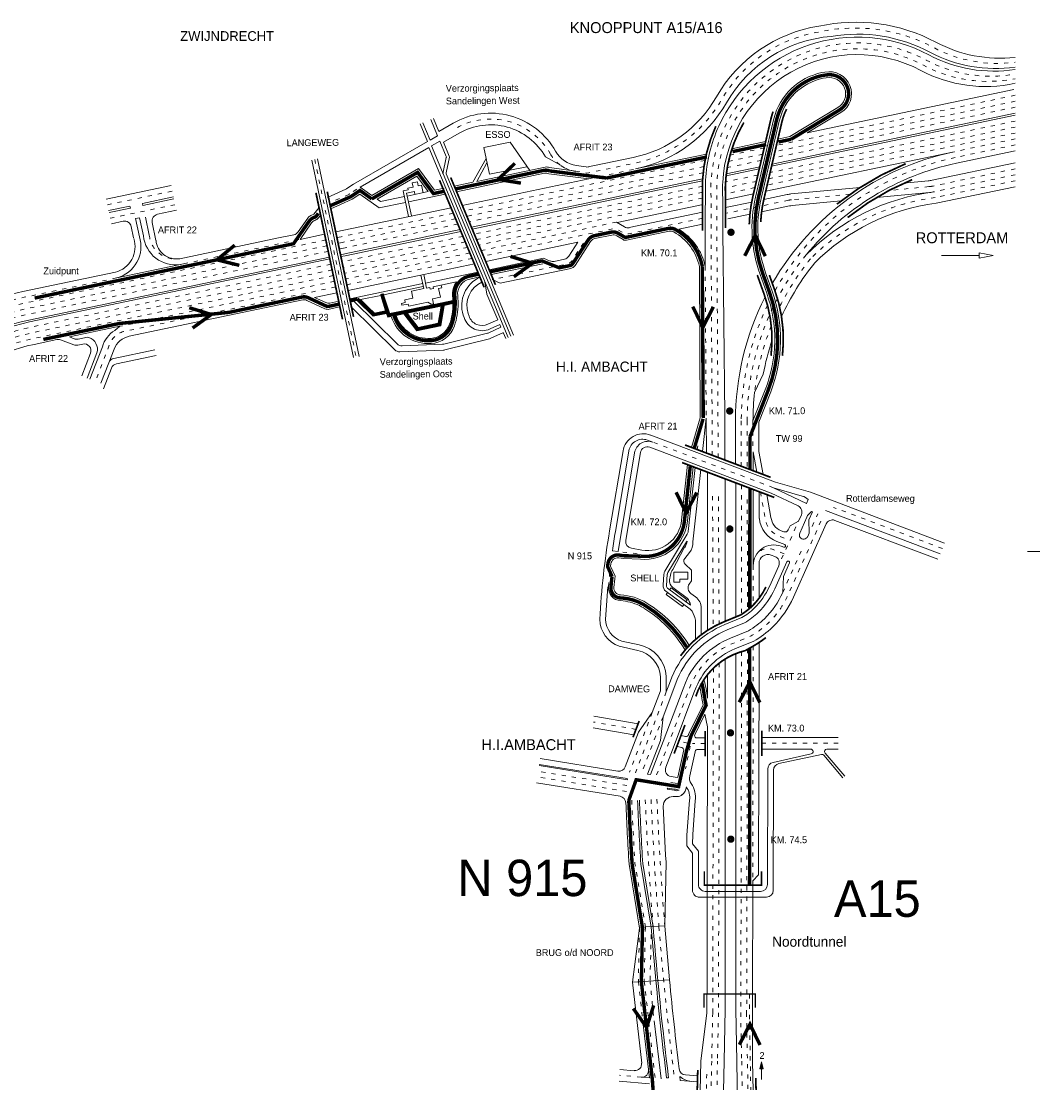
# Model space of a CAD drawing. Header units: metres. Extents: x 534 to 4572, y -2348 to -1612.
# Tile 6 of 6: x 4276 to 4572, y -1920 to -1612. Entities that reach past the tile are written whole.
import ezdxf

# ---------------------------------------------------------------- set-up
doc = ezdxf.new("R2010")
doc.units = ezdxf.units.M
doc.linetypes.add('ACAD_ISO03W100', pattern=[30, 12, -18])
doc.layers.get('0').update_dxf_attribs({"lineweight": 0})
for name, color, linetype, lineweight in [('deelstrepen', 8, 'ACAD_ISO03W100', 0), ('Kader', 7, 'Continuous', 0), ('Kunstwerk', 7, 'Continuous', 0), ('RW-MARK', 7, 'Continuous', 0), ('Spoorweg solid', 7, 'Continuous', 0), ('Strooi NIET', 10, 'Continuous', 0), ('Strooi WEL', 90, 'Continuous', 0), ('Text', 7, 'Continuous', 0)]:
    doc.layers.add(name, color=color, linetype=linetype, lineweight=lineweight)

# ---------------------------------------------------------------- blocks, each defined once
blk = doc.blocks.new('Pijl 2')
at = {"layer": 'Strooi NIET'}
blk.add_hatch(color=256, dxfattribs=at).paths.add_polyline_path([(-0.25, 0), (-0.75, -2), (0.25, -2)])
blk.add_line((-0.25, -2), (-0.25, -5.09), dxfattribs=at)
blk.add_lwpolyline([(-0.75, -2), (-0.25, 0), (0.25, -2)], close=True, dxfattribs=at)
blk = doc.blocks.new('PIJL', base_point=(0, 0, -0.1))
at = {"color": 0}
for p, q in [((0, 0), (5.45, 0)), ((7.5, 0), (5.45, 0.375)), ((5.45, 0.375), (5.45, -0.375)), ((5.45, -0.375), (7.5, 0))]:
    blk.add_line(p, q, dxfattribs=at)
blk = doc.blocks.new('Pijl 1')
at = {"layer": 'Text', "xscale": 2, "yscale": 2, "zscale": 2, "rotation": 180}
blk.add_blockref('PIJL', (20, 0), dxfattribs=at)

msp = doc.modelspace()

# ---------------------------------------------------------------- linework, layer by layer
at = {"layer": 'deelstrepen', "linetype": 'ACAD_ISO03W100', "ltscale": 0.1}
for p, q in [((4564.75, -1633.19), (4495.37, -1647.75)), ((4564.75, -1634.92), (4494.94, -1649.57)), ((4564.75, -1636.65), (4494.52, -1651.39)), ((4564.75, -1642.43), (4493.1, -1657.47)), ((4564.75, -1640.7), (4493.53, -1655.64)), ((4564.75, -1644.16), (4492.68, -1659.29)), ((4491.8, -1648.5), (4481.88, -1650.58)), ((4564.75, -1645.89), (4547.02, -1649.61)), ((4564.75, -1647.63), (4547.37, -1651.28)), ((4491.38, -1650.32), (4481.42, -1652.41)), ((4361.11, -1651.87), (4373.17, -1709.31)), ((4474.6, -1652.11), (4404.68, -1666.78)), ((4474.29, -1653.91), (4405.35, -1668.38)), ((4440.85, -1657.46), (4454.37, -1654.62)), ((4490.95, -1652.14), (4481.06, -1654.22)), ((4474.06, -1655.69), (4406.01, -1669.97)), ((4489.96, -1656.39), (4480.57, -1658.36)), ((4564.75, -1656.31), (4541.34, -1661.23)), ((4373.33, -1660.5), (4371.31, -1661.83)), ((4473.88, -1659.62), (4407.51, -1673.55)), ((4489.12, -1660.04), (4480.5, -1661.84)), ((4564.75, -1658.05), (4541.55, -1662.92)), ((4300.83, -1665.03), (4319.71, -1661.06)), ((4371.02, -1661.99), (4365.44, -1664.47)), ((4473.87, -1661.36), (4408.17, -1675.15)), ((4473.87, -1663.09), (4408.83, -1676.74)), ((4301.65, -1668.94), (4320.53, -1664.98)), ((4401.4, -1667.47), (4368.81, -1674.31)), ((4402.06, -1669.07), (4369.16, -1675.97)), ((4448.84, -1670.08), (4409.5, -1678.33)), ((4402.73, -1670.66), (4369.51, -1677.63)), ((4323, -1682.2), (4356.86, -1675.09)), ((4368.81, -1674.31), (4367.56, -1674.58)), ((4369.16, -1675.97), (4367.91, -1676.23)), ((4404.22, -1674.24), (4369.04, -1681.63)), ((4404.89, -1675.84), (4369.39, -1683.29)), ((4369.51, -1677.63), (4368.26, -1677.89)), ((4405.55, -1677.43), (4369.74, -1684.95)), ((4406.21, -1679.02), (4370.09, -1686.61)), ((4406.88, -1680.62), (4370.44, -1688.27)), ((4474.66, -1682.99), (4474.93, -1727.08)), ((4494.48, -1747.32), (4459.47, -1734.08)), ((4485.19, -1746.53), (4485.23, -1784.15)), ((4476.79, -1749.75), (4477.01, -1787.8)), ((4478.49, -1749.92), (4478.71, -1786.93)), ((4486.89, -1750.73), (4486.93, -1782.95)), ((4543.61, -1764.99), (4511.98, -1753.03)), ((4496.88, -1768.05), (4501.81, -1757.04)), ((4454.89, -1766.53), (4450.2, -1766.01)), ((4446.52, -1776.1), (4447.14, -1770.1)), ((4485.24, -1794.98), (4485.01, -1900.05)), ((4486.93, -1794.25), (4486.71, -1900.05)), ((4477.05, -1799.79), (4476.83, -1900.05)), ((4478.74, -1798.32), (4478.52, -1900.05)), ((4463.32, -1806.72), (4454.39, -1830.26)), ((4459.23, -1812.7), (4452.64, -1830.09)), ((4454.53, -1817.6), (4442.21, -1815.46)), ((4469.54, -1821.59), (4467.01, -1820.98)), ((4470.28, -1822.44), (4468.94, -1829.07)), ((4474.61, -1821.75), (4470.96, -1821.75)), ((4513.29, -1821.65), (4491.12, -1821.65)), ((4451.88, -1833.94), (4426.09, -1829.79)), ((4451.78, -1835.64), (4425.84, -1831.46)), ((4457.26, -1875.15), (4454.24, -1856.72)), ((4455.53, -1875.25), (4455.23, -1890.92)), ((4457.26, -1875.15), (4456.93, -1890.86)), ((4458.95, -1877.29), (4458.62, -1890.63)), ((4455.23, -1890.92), (4456.55, -1902.7)), ((4456.93, -1890.86), (4460.1, -1919.08)), ((4476.84, -1900.05), (4476.54, -1914.06)), ((4478.53, -1900.05), (4478.23, -1914.06)), ((4484.98, -1900.05), (4485.26, -1914.06)), ((4486.66, -1900.05), (4486.94, -1914.06)), ((4476.54, -1914.06), (4475.04, -1988.14)), ((4476.73, -1986.97), (4478.23, -1914.06)), ((4485.26, -1914.06), (4486.43, -1980.3)), ((4488.13, -1979.13), (4486.94, -1914.06)), ((4456.04, -1918.74), (4449.72, -1918.21)), ((4475.1, -1917.88), (4473.65, -1989.09))]:
    msp.add_line(p, q, dxfattribs=at)
at = {"layer": 'deelstrepen', "linetype": 'ACAD_ISO03W100', "ltscale": 0.1, "flags": 128}
for points in [[(4436.99, -1655.3), (4440.5, -1655.8), (4454.02, -1652.96, 0.214293), (4479.4, -1634.49, -0.227242), (4507.98, -1614.74, -0.177344), (4540.91, -1619.22, 0.15517), (4564.75, -1623.59)], [(4476.72, -1737.88), (4476.35, -1672.39), (4476.37, -1663.02, -0.584824), (4538.94, -1622.95, 0.167983), (4564.76, -1627.01)], [(4478.43, -1738.52), (4478.05, -1672.39), (4478.06, -1662.92, -0.584861), (4538.15, -1624.45, 0.173141), (4564.75, -1628.36)], [(4473.87, -1668.94), (4452.32, -1673.49, -0.187348), (4450.89, -1673.26), (4449.21, -1672.27, 0.187072), (4447.79, -1672.03), (4410.16, -1679.93)], [(4364.34, -1675.26), (4276.97, -1693.6, 0.269012), (4228.66, -1737.04), (4224.12, -1751.08, -0.02685), (4222.77, -1754.61)], [(4439.27, -1676.15), (4435.89, -1681.32, -0.198904), (4434.63, -1682.19), (4412.71, -1686.79)], [(4365.04, -1678.57), (4277.67, -1696.91, 0.30868), (4229.7, -1746.86, -0.069689), (4226.49, -1757.06)], [(4364.69, -1676.92), (4277.32, -1695.26, 0.259154), (4231, -1735.39)], [(4365.82, -1682.3), (4278.45, -1700.64, 0.30868), (4233.52, -1747.43, -0.073219), (4229.72, -1759.2, -0.064982), (4223.62, -1768.34, -0.199736), (4194.36, -1782.77), (4187.49, -1783.21), (4011.01, -1794.52)], [(4366.17, -1683.96), (4278.8, -1702.3, 0.30868), (4235.18, -1747.72)], [(4366.52, -1685.62), (4279.15, -1703.96, 0.30868), (4236.84, -1748.02, -0.097645), (4235.61, -1758.35)], [(4303.5, -1686.29), (4276.62, -1691.93, 0.226598), (4231.13, -1726.69)], [(4367.21, -1688.94), (4305.88, -1701.82, 0.254299), (4301.51, -1705.53), (4297.35, -1716.33)], [(4490.71, -1748.62), (4492.09, -1756.11, 0.286127), (4496.13, -1761.41), (4499.32, -1762.61)], [(4460.52, -1830.87), (4464, -1821.71), (4469.8, -1806.41), (4470.46, -1804.66, -0.19745), (4482.65, -1792.62), (4488, -1790.42, 0.059027), (4493.05, -1786.64, 0.094518), (4498.74, -1778.47), (4509.04, -1755.45)], [(4497.58, -1766.5), (4494.43, -1765.31, 0.292859), (4489.89, -1766.26)]]:
    msp.add_lwpolyline(points, format="xyb", dxfattribs=at)
at = {"layer": 'deelstrepen', "linetype": 'ACAD_ISO03W100', "ltscale": 0.1}
for points in [[(4432.74, -1653.65, -0.115338), (4429.67, -1650.29, 0.417941), (4402.22, -1642.77)], [(4547.37, -1651.28, 0.218065), (4494.93, -1690.02, 0.218065)], [(4564.75, -1654.58), (4540.99, -1659.57, -0.027941), (4539.69, -1659.76), (4528.07, -1660.87)], [(4516.79, -1661.95), (4499.76, -1663.57, 0.027941), (4498.85, -1663.71), (4480.9, -1667.48)], [(4503.99, -1679.63, 0.172161), (4486.85, -1727.91), (4486.85, -1741.71)], [(4505.26, -1680.76, 0.055569), (4496.3, -1694.73, 0.055569)], [(4492.78, -1694.21, 0.111679), (4485.15, -1727.91), (4485.15, -1741.07)], [(4493.87, -1700.2, 0.06697), (4489.02, -1719.58)]]:
    msp.add_lwpolyline(points, format="xyb", dxfattribs=at)
for points in [[(4489.54, -1658.21), (4480.49, -1660.11)], [(4488.55, -1727.91), (4488.55, -1736.88)], [(4497.19, -1777.78), (4502.6, -1765.67)], [(4488.61, -1769.98), (4488.62, -1781.45)], [(4488.63, -1793.37), (4488.48, -1862.91)]]:
    msp.add_lwpolyline(points, dxfattribs=at)
at = {"layer": 'deelstrepen', "linetype": 'ACAD_ISO03W100', "ltscale": 0.1, "flags": 128}
for points in [[(4366.86, -1687.28), (4333.2, -1694.35), (4304.48, -1700.38)], [(4505.79, -1758.55), (4507.41, -1754.93)], [(4462.41, -1813.91), (4456.14, -1830.43)]]:
    msp.add_lwpolyline(points, dxfattribs=at)
at = {"layer": 'deelstrepen', "linetype": 'ACAD_ISO03W100', "ltscale": 0.1}
for centre, radius, start, end in [((4370.21, -1660.16), 2, 293.9526, 303.4837), ((4549.49, -1724.89), 62.48, 97.2965, 135.1491), ((4320.63, -1673.13), 7.67, 185.7121, 279.0569), ((5464.3, -1794.56), 1011.97, 182.47294, 183.52168), ((5466.56, -1794.5), 1010.27, 182.47294, 184.57043), ((5466.56, -1794.5), 1008.57, 182.47294, 184.57043), ((5466.56, -1794.5), 1006.87, 182.47294, 184.57529), ((5466.56, -1794.5), 1008.57, 184.57529, 187.07766), ((5466.56, -1794.5), 1012.52, 185.44824, 186.11473)]:
    msp.add_arc(centre, radius, start, end, dxfattribs=at)
at = {"layer": 'Kader', "color": 253}
msp.add_line((4568.41, -1765.85), (4571.94, -1765.85), dxfattribs=at)
at = {"layer": 'Kunstwerk', "color": 9}
for p, q in [((4475.22, -1862.91), (4475.22, -1894.53)), ((4480.44, -1862.91), (4480.44, -1894.53)), ((4483.54, -1862.91), (4483.54, -1894.53)), ((4488.48, -1862.91), (4488.41, -1894.53))]:
    msp.add_line(p, q, dxfattribs=at)
at = {"layer": 'Kunstwerk'}
for p, q in [((4455.57, -1875.46), (4453.54, -1891.11)), ((4462.9, -1874.73), (4455.53, -1875.16)), ((4464.28, -1890.49), (4462.9, -1874.82)), ((4464.28, -1890.49), (4453.54, -1891.11))]:
    msp.add_line(p, q, dxfattribs=at)
at = {"layer": 'Kunstwerk', "const_width": 0.5}
for points in [[(4487.47, -1670.7, -0.050231), (4488.52, -1662.59), (4493.75, -1640.13, -0.029777), (4494.39, -1637.95)], [(4490.8, -1670, -0.044936), (4491.73, -1663.34), (4496.97, -1640.88, -0.062047), (4498.32, -1637.22)], [(4477.74, -1642.2, 0.091481), (4473.88, -1657.9), (4473.87, -1672.54)], [(4485.89, -1641.11, 0.148555), (4480.55, -1663.14), (4480.54, -1671.75)], [(4532.96, -1653.08, 0.072114), (4512.97, -1664.83, 0.072114)], [(4534.85, -1657.71, 0.072114), (4516.09, -1668.73, 0.072114)], [(4493.79, -1708.95, 0.116854), (4491.77, -1690.99), (4489.79, -1685.46)], [(4493.3, -1685.46), (4494.88, -1689.87, -0.114463), (4497.11, -1708.95)], [(4467.48, -1796.21, -0.139045), (4480.07, -1786.33), (4484.96, -1784.32, 0.053125), (4488.33, -1781.74, 0.087072), (4492.31, -1776.19, 0.087072)], [(4471.93, -1808.01), (4472.57, -1806.3, -0.237155), (4486.33, -1794.69), (4488.82, -1793.26, 0.035906), (4492.3, -1790.91, 0.035906)]]:
    msp.add_lwpolyline(points, format="xyb", dxfattribs=at)
at = {"layer": 'Kunstwerk'}
for points, const_width in [([(4397.4, -1657.88), (4410.39, -1689.04)], 0.5), ([(4400.64, -1657.08), (4413.66, -1688.31)], 0.5), ([(4364.76, -1661.23), (4372.4, -1697.62)], 0.5), ([(4361.46, -1661.54), (4369.19, -1698.34)], 0.5), ([(4493.67, -1744.29), (4468.79, -1734.88)], 0.5), ([(4494.75, -1750.15), (4467.93, -1740)], 0.5), ([(4453.66, -1819.89), (4455.46, -1815.16)], 0.5), ([(4465.62, -1824.63), (4468.76, -1816.35)], 0.5), ([(4474.62, -1818.06), (4474.61, -1825.45)], 0.5), ([(4491.14, -1817.96), (4491.13, -1825.35)], 0.5), ([(4491.03, -1858.91), (4491.02, -1862.91), (4474.37, -1862.91), (4474.38, -1858.91)], 0.4), ([(4489.25, -1898.53), (4489.26, -1894.53), (4474.3, -1894.53), (4474.29, -1898.53)], 0.4), ([(4472.49, -1916.71), (4472.17, -1929.47)], 0.5), ([(4489.35, -1918.99), (4489.68, -1930.93)], 0.5)]:
    msp.add_lwpolyline(points, dxfattribs=dict(at, const_width=const_width))
at = {"layer": 'RW-MARK'}
for p, q in [((4564.41, -1631.52), (4504.3, -1644.14)), ((4564.75, -1638.96), (4493.95, -1653.82)), ((4564.75, -1638.39), (4494.09, -1653.22)), ((4499.26, -1645.2), (4513.23, -1636.75)), ((4391.79, -1641.51), (4393.92, -1646.63)), ((4392.57, -1641.18), (4394.66, -1646.2)), ((4394.86, -1640.22), (4396.83, -1644.95)), ((4395.64, -1639.89), (4397.23, -1643.69)), ((4401.37, -1641.3), (4397.23, -1643.69)), ((4490.95, -1663.16), (4496.19, -1640.7)), ((4396.83, -1644.95), (4394.66, -1646.2)), ((4403.07, -1644.24), (4398.55, -1646.86)), ((4499.26, -1645.2), (4495.79, -1645.92)), ((4393.92, -1646.63), (4372.39, -1659.08)), ((4394.3, -1648.37), (4374.37, -1659.9)), ((4394.3, -1648.37), (4417.34, -1703.62)), ((4397.48, -1646.5), (4395.03, -1647.91)), ((4395.03, -1647.91), (4418.11, -1703.27)), ((4397.48, -1646.5), (4399.35, -1650.99)), ((4398.55, -1646.86), (4400.24, -1650.91)), ((4410.28, -1648.39), (4417.93, -1646.79)), ((4410.28, -1648.39), (4411.9, -1656.13)), ((4417.93, -1646.79), (4423.62, -1655.02)), ((4492.23, -1646.67), (4482.44, -1648.73)), ((4361.94, -1651.69), (4374, -1709.13)), ((4399.38, -1651.29), (4398.41, -1656.01)), ((4400.26, -1651.2), (4399.32, -1655.78)), ((4407.13, -1658.48), (4410.93, -1651.52)), ((4440.15, -1654.13), (4453.67, -1651.29)), ((4474.99, -1650.29), (4454.37, -1654.62)), ((4547.02, -1649.61), (4492.25, -1661.11)), ((4564.75, -1649.37), (4547.72, -1652.94)), ((4360.28, -1652.04), (4372.34, -1709.48)), ((4391.26, -1654.5), (4377.75, -1662.31)), ((4395.97, -1660.82), (4391.26, -1654.5)), ((4408.22, -1658.25), (4411.2, -1652.79)), ((4428.12, -1654.07), (4408.22, -1658.25)), ((4411.9, -1656.13), (4422.75, -1654.04)), ((4440.74, -1654.11), (4437.22, -1653.62)), ((4490.39, -1654.57), (4480.72, -1656.6)), ((4490.53, -1653.96), (4480.79, -1656.01)), ((4390.8, -1656.73), (4379.27, -1663.4)), ((4394.14, -1661.21), (4390.8, -1656.73)), ((4399.35, -1656.07), (4418.88, -1702.93)), ((4440.85, -1657.46), (4404.02, -1665.19)), ((4473.91, -1657.45), (4406.68, -1671.56)), ((4474.73, -1657.91), (4474.66, -1672.54)), ((4300.48, -1663.36), (4319.36, -1659.4)), ((4370.2, -1660.5), (4364.83, -1662.88)), ((4372.39, -1659.08), (4370.49, -1660.34)), ((4374.37, -1659.9), (4377.75, -1662.31)), ((4388.31, -1660.72), (4386.85, -1661.02)), ((4386.85, -1661.02), (4388.41, -1668.47)), ((4389.71, -1659.86), (4388.19, -1660.18)), ((4388.19, -1660.18), (4388.31, -1660.72)), ((4390.98, -1658.34), (4389.46, -1658.66)), ((4389.46, -1658.66), (4389.71, -1659.86)), ((4391.23, -1659.54), (4390.98, -1658.34)), ((4392.19, -1659.34), (4391.23, -1659.54)), ((4392.65, -1661.51), (4392.19, -1659.34)), ((4398.73, -1660.24), (4395.97, -1660.82)), ((4407.13, -1658.48), (4401.7, -1659.62)), ((4473.88, -1658.04), (4456.13, -1661.76)), ((4564.75, -1659.78), (4541.77, -1664.6)), ((4311.04, -1664.62), (4320.06, -1662.73)), ((4311.17, -1665.21), (4320.19, -1663.32)), ((4379.27, -1663.4), (4380.28, -1664.12)), ((4387.2, -1662.66), (4380.28, -1664.12)), ((4387.84, -1661.61), (4390.08, -1661.14)), ((4387.84, -1661.61), (4389.24, -1668.29)), ((4394.14, -1661.21), (4388.03, -1662.49)), ((4399.08, -1661.91), (4388.37, -1664.15)), ((4390.08, -1661.14), (4390.26, -1662.01)), ((4456.13, -1661.76), (4406.9, -1672.09)), ((4479.75, -1662.81), (4479.74, -1671.42)), ((4488.69, -1661.86), (4480.55, -1663.57)), ((4301.18, -1666.69), (4307.39, -1665.39)), ((4301.3, -1667.28), (4307.51, -1665.98)), ((4315.4, -1667.79), (4320.88, -1666.64)), ((4362.36, -1665.81), (4360.9, -1667.8)), ((4400.74, -1665.88), (4367.22, -1672.92)), ((4387.55, -1664.33), (4379.89, -1665.93)), ((4474.02, -1664.94), (4449.02, -1670.18)), ((4305.4, -1669.81), (4301.99, -1670.53)), ((4310.2, -1668.81), (4309.02, -1669.05)), ((4310.12, -1674.31), (4309.02, -1669.05)), ((4311.3, -1674.06), (4310.2, -1668.81)), ((4312.99, -1673.89), (4311.89, -1668.64)), ((4359.1, -1668.88), (4356.3, -1672.92)), ((4360.9, -1667.8), (4359.99, -1668.17)), ((4451.17, -1671.45), (4448.84, -1670.08)), ((4473.87, -1667.22), (4452.59, -1671.68)), ((4308.46, -1674.66), (4307.77, -1671.36)), ((4403.39, -1672.25), (4369.86, -1679.29)), ((4403.61, -1672.78), (4369.98, -1679.84)), ((4473.87, -1670.68), (4466.95, -1672.14)), ((4479.74, -1672.39), (4480.35, -1726.36)), ((4321.84, -1680.71), (4350.55, -1674.68)), ((4355.06, -1673.73), (4350.55, -1674.68)), ((4437.65, -1675.89), (4410.83, -1681.52)), ((4437.65, -1675.89), (4434.98, -1679.98)), ((4369.86, -1679.29), (4368.61, -1679.55)), ((4365.38, -1680.23), (4278.01, -1698.57)), ((4365.5, -1680.78), (4278.13, -1699.12)), ((4303.58, -1686.27), (4323, -1682.2)), ((4369.98, -1679.84), (4368.72, -1680.11)), ((4407.54, -1682.21), (4392.81, -1685.3)), ((4427.61, -1680.6), (4411.82, -1683.91)), ((4427.47, -1682.16), (4412.41, -1685.32)), ((4427.61, -1680.6), (4429.56, -1681.38)), ((4433.71, -1680.85), (4430.72, -1681.48)), ((4303.15, -1684.64), (4276.28, -1690.28)), ((4392.81, -1685.3), (4370.79, -1689.92)), ((4391.98, -1685.48), (4392.8, -1689.36)), ((4392.81, -1685.3), (4393.64, -1689.26)), ((4408.54, -1684.6), (4393.34, -1687.79)), ((4492.2, -1684.78), (4494.13, -1690.14)), ((4392.51, -1687.96), (4371.31, -1692.41)), ((4392.68, -1688.79), (4381.13, -1691.22)), ((4402.34, -1687.43), (4395.55, -1688.86)), ((4397.89, -1688.37), (4398.07, -1689.21)), ((4409.13, -1686.01), (4406.23, -1686.62)), ((4410.6, -1687.47), (4411.16, -1691.02)), ((4415.08, -1687.82), (4412.71, -1686.79)), ((4367.56, -1690.6), (4361.04, -1691.97)), ((4380.3, -1691.39), (4374.44, -1692.62)), ((4381.74, -1695.83), (4380.3, -1691.39)), ((4382.94, -1696.75), (4381.13, -1691.22)), ((4389.22, -1690.11), (4392.8, -1689.36)), ((4389.66, -1692.21), (4389.22, -1690.11)), ((4394.54, -1689.07), (4393.64, -1689.26)), ((4394.54, -1689.07), (4394.66, -1689.6)), ((4394.66, -1689.6), (4395.66, -1689.39)), ((4395.55, -1688.86), (4395.66, -1689.39)), ((4398.07, -1689.21), (4397.11, -1689.41)), ((4397.11, -1689.41), (4397.64, -1691.93)), ((4411.16, -1691.02), (4414.33, -1698.45)), ((4364.3, -1693.48), (4361.04, -1691.97)), ((4368.08, -1693.09), (4365.55, -1693.62)), ((4384.4, -1707.2), (4371.81, -1694.79)), ((4373.45, -1692.83), (4372.45, -1693.04)), ((4385.07, -1705.48), (4372.45, -1693.04)), ((4378.14, -1697.46), (4373.45, -1692.83)), ((4378.41, -1696.53), (4374.44, -1692.62)), ((4401.29, -1692.9), (4382.94, -1696.75)), ((4386.36, -1693.7), (4387.43, -1693.47)), ((4386.48, -1694.27), (4386.36, -1693.7)), ((4388.31, -1693.89), (4386.48, -1694.27)), ((4387.27, -1692.71), (4389.66, -1692.21)), ((4387.43, -1693.47), (4387.27, -1692.71)), ((4397.84, -1694.49), (4387.97, -1696.56)), ((4388.45, -1694.54), (4388.31, -1693.89)), ((4393.98, -1693.37), (4388.45, -1694.54)), ((4395.01, -1693.95), (4393.98, -1693.37)), ((4395.66, -1693.81), (4395.01, -1693.95)), ((4397.64, -1691.93), (4395.36, -1692.41)), ((4395.36, -1692.41), (4395.66, -1693.81)), ((4397.84, -1694.49), (4397.01, -1699.49)), ((4398.73, -1694.31), (4397.75, -1700.2)), ((4401.31, -1693.76), (4398.73, -1694.31)), ((4382.01, -1696.64), (4378.14, -1697.46)), ((4381.74, -1695.83), (4378.41, -1696.53)), ((4382.37, -1697.74), (4382.01, -1696.64)), ((4383.36, -1697.53), (4382.37, -1697.74)), ((4387.05, -1696.76), (4384.82, -1697.23)), ((4390.85, -1701.65), (4387.05, -1696.76)), ((4391.2, -1700.71), (4387.97, -1696.56)), ((4304.48, -1700.38), (4289.78, -1703.47)), ((4302.99, -1701.56), (4304.48, -1700.38)), ((4397.75, -1700.2), (4390.85, -1701.65)), ((4397.01, -1699.49), (4391.2, -1700.71)), ((4415.26, -1700.63), (4411.75, -1702.25)), ((4414.92, -1699.83), (4415.26, -1700.63)), ((4286.1, -1704.24), (4279.5, -1705.62)), ((4291.21, -1704), (4289.78, -1703.47)), ((4295, -1703.52), (4292.32, -1704.09)), ((4295.47, -1703.66), (4295, -1703.52)), ((4411.39, -1702.38), (4398.68, -1705.55)), ((4411.96, -1703.99), (4398.92, -1707.24)), ((4415.97, -1702.17), (4412.32, -1703.86)), ((4415.94, -1702.19), (4416.7, -1703.91)), ((4291.08, -1705.77), (4287.21, -1704.32)), ((4293.64, -1705.55), (4292.19, -1705.85)), ((4299.36, -1706.38), (4295.76, -1715.72)), ((4299.36, -1706.38), (4295.76, -1715.72)), ((4314.64, -1707.2), (4302.7, -1709.71)), ((4398.51, -1707.3), (4385.88, -1707.78)), ((4398.27, -1705.61), (4386.55, -1706.05)), ((4295.92, -1708.22), (4293.39, -1714.8)), ((4297.8, -1708.07), (4294.97, -1715.41)), ((4314.98, -1708.87), (4303.47, -1711.28)), ((4301.25, -1710.95), (4298.94, -1716.94)), ((4302.01, -1712.52), (4299.7, -1718.52)), ((4491.54, -1714.25), (4489.02, -1719.58)), ((4473.23, -1727.04), (4470.66, -1735.59)), ((4474.93, -1727.08), (4473.89, -1736.81)), ((4474.93, -1727.08), (4474.99, -1737.22)), ((4480.35, -1726.36), (4480.4, -1739.27)), ((4495.08, -1745.73), (4458.8, -1732.01)), ((4459.47, -1734.08), (4457.85, -1733.47)), ((4446.87, -1759.84), (4450.76, -1736.63)), ((4452.49, -1736.55), (4448.55, -1760.12)), ((4449.31, -1765.88), (4454.11, -1737.16)), ((4451.58, -1762.62), (4455.85, -1737.08)), ((4493.88, -1748.91), (4458.53, -1735.54)), ((4489.64, -1742.76), (4488.56, -1736.9)), ((4490.25, -1736.74), (4491.49, -1743.46)), ((4471.7, -1741.43), (4469.72, -1760.01)), ((4473.34, -1742.05), (4471.1, -1763.04)), ((4475.35, -1742.81), (4475.35, -1788.79)), ((4480.44, -1744.73), (4480.44, -1786.18)), ((4483.54, -1745.91), (4483.54, -1784.9)), ((4502.87, -1749.74), (4494.48, -1747.32)), ((4494.48, -1747.32), (4504.12, -1751.88)), ((4505.23, -1748.66), (4495.08, -1745.73)), ((4490.39, -1756.27), (4490.39, -1748.5)), ((4492.56, -1749.32), (4493.78, -1755.95)), ((4544.28, -1763.43), (4505.23, -1748.66)), ((4504.12, -1751.87), (4504.03, -1751.84)), ((4504.12, -1751.88), (4504.61, -1750.77)), ((4504.92, -1760.49), (4504.76, -1756.7)), ((4505.81, -1754.33), (4505.58, -1754.24)), ((4542.94, -1766.56), (4509.61, -1753.95)), ((4501.81, -1757.04), (4499.34, -1758.4)), ((4469.44, -1760.84), (4462.93, -1771.57)), ((4449.31, -1765.88), (4447.66, -1765.64)), ((4453.2, -1764.92), (4456.21, -1765.46)), ((4469.26, -1763.06), (4463.83, -1772.02)), ((4468.58, -1764.78), (4465.21, -1771.14)), ((4497.83, -1763.86), (4495.53, -1763)), ((4497.48, -1764.64), (4496.73, -1764.36)), ((4470.07, -1766.15), (4468.7, -1767.88)), ((4465.54, -1774.75), (4465.54, -1771.88)), ((4465.54, -1771.88), (4469.58, -1771.88)), ((4468.84, -1769.57), (4470.7, -1771.26)), ((4469.6, -1771.88), (4469.6, -1773.87)), ((4470.7, -1771.26), (4470.66, -1774.39)), ((4462.64, -1772.46), (4462.41, -1775.68)), ((4463.64, -1772.48), (4463.4, -1775.84)), ((4464.54, -1772.71), (4464.32, -1774.07)), ((4467.32, -1774.75), (4465.54, -1774.75)), ((4469.6, -1773.87), (4467.32, -1773.87)), ((4467.32, -1773.87), (4467.32, -1774.75)), ((4470.66, -1774.39), (4470.02, -1775.36)), ((4470.66, -1774.39), (4470.66, -1774.39)), ((4497.19, -1777.78), (4497.39, -1773.16)), ((4446.39, -1776.16), (4445.71, -1785.56)), ((4470.3, -1782.64), (4463.22, -1777.44)), ((4463.71, -1777.8), (4463.29, -1778.37)), ((4470.41, -1781.48), (4463.74, -1776.58)), ((4464.72, -1776.42), (4464.3, -1776.99)), ((4469.45, -1779.9), (4464.72, -1776.42)), ((4465.26, -1776.36), (4469.42, -1779.4)), ((4470.5, -1778.08), (4471.85, -1779.07)), ((4451.45, -1780.35), (4450.06, -1780.14)), ((4468.02, -1781.84), (4463.29, -1778.37)), ((4468.44, -1781.28), (4468.02, -1781.84)), ((4469.45, -1779.9), (4469.03, -1780.47)), ((4470.96, -1783.46), (4471.63, -1785.05)), ((4473.49, -1782.3), (4473.49, -1790.09)), ((4471.79, -1785.83), (4471.79, -1791.48)), ((4449.68, -1793.45), (4455.06, -1794.65)), ((4450.46, -1791.94), (4455.41, -1792.99)), ((4483.54, -1795.58), (4483.54, -1862.91)), ((4480.44, -1797.15), (4480.44, -1862.91)), ((4475.35, -1801.66), (4475.35, -1808.52)), ((4455.14, -1815.99), (4442.31, -1813.75)), ((4459.23, -1812.7), (4455.26, -1818.39)), ((4462.41, -1813.91), (4461.61, -1820.8)), ((4474.58, -1813.18), (4471.62, -1819.2)), ((4474.58, -1813.18), (4475.32, -1816.84)), ((4453.92, -1819.21), (4442.11, -1817.16)), ((4475.32, -1816.84), (4475.22, -1862.91)), ((4468.95, -1819.7), (4467.63, -1819.34)), ((4474.62, -1820.06), (4471.97, -1820.06)), ((4513.29, -1819.96), (4491.12, -1819.96)), ((4467.97, -1822.94), (4466.42, -1822.53)), ((4468.43, -1823.58), (4466.67, -1831.48)), ((4471.72, -1824.15), (4470.14, -1831.13)), ((4474.61, -1823.45), (4472.23, -1823.45)), ((4505.33, -1823.35), (4491.12, -1823.35)), ((4505.33, -1823.35), (4491.13, -1823.35)), ((4509.5, -1824.52), (4515.22, -1831.19)), ((4513.29, -1823.35), (4510.04, -1823.35)), ((4490.25, -1825.35), (4490.18, -1859.95)), ((4505.46, -1824.75), (4494.39, -1827.2)), ((4508.45, -1824.92), (4496.1, -1827.56)), ((4509.12, -1825.15), (4514.68, -1831.65)), ((4452.06, -1832.26), (4426.33, -1828.11)), ((4452, -1831.91), (4426.38, -1827.78)), ((4457.9, -1830.61), (4458.77, -1830.7)), ((4492.82, -1829.15), (4492.74, -1862.73)), ((4494.52, -1829.51), (4494.44, -1864.43)), ((4449.9, -1837.06), (4425.6, -1833.14)), ((4452.06, -1832.26), (4452, -1831.91)), ((4466.5, -1833.31), (4464.62, -1833.01)), ((4466.5, -1831.6), (4464.74, -1831.31)), ((4466.67, -1831.48), (4466.5, -1831.6)), ((4463.59, -1835), (4463.76, -1834.68)), ((4465.59, -1835.32), (4463.59, -1835)), ((4465.63, -1834.99), (4463.76, -1834.68)), ((4465.35, -1837.17), (4466.48, -1837.12)), ((4469.31, -1848.36), (4470.09, -1838.23)), ((4471.01, -1848.15), (4471.78, -1838.36)), ((4469.31, -1848.51), (4469.3, -1851.47)), ((4471.01, -1848.31), (4471, -1850.89)), ((4469.3, -1851.47), (4470.99, -1853.64)), ((4471, -1850.89), (4472.69, -1853.06)), ((4470.97, -1864.41), (4470.99, -1853.64)), ((4472.67, -1862.71), (4472.69, -1853.06)), ((4455.57, -1875.46), (4452.52, -1856.82)), ((4458.96, -1875.17), (4455.96, -1856.78)), ((4459.52, -1875.09), (4456.51, -1856.66)), ((4463.29, -1856.24), (4462.9, -1874.73)), ((4490.18, -1859.95), (4488.48, -1861.63)), ((4488.48, -1862.91), (4488.48, -1861.63)), ((4490.74, -1864.71), (4474.67, -1864.71)), ((4492.44, -1866.41), (4472.97, -1866.41)), ((4458.96, -1875.17), (4460.31, -1890.54)), ((4462.9, -1874.73), (4462.89, -1874.73)), ((4453.54, -1891.11), (4456.18, -1914.65)), ((4475.15, -1894.53), (4475.14, -1900.05)), ((4480.44, -1894.53), (4480.44, -1899.06)), ((4483.54, -1894.53), (4483.54, -1899.06)), ((4488.41, -1894.53), (4488.37, -1914.06)), ((4473.41, -1914.06), (4475.14, -1900.05)), ((4480.14, -1914.06), (4480.44, -1899.06)), ((4483.54, -1899.06), (4483.82, -1914.06)), ((4456.55, -1902.7), (4458.48, -1918.95)), ((4459.8, -1902.35), (4461.81, -1919.23)), ((4473.41, -1914.06), (4471.82, -1977.71)), ((4454.02, -1916.87), (4449.86, -1916.52)), ((4458.48, -1920.65), (4449.61, -1919.91)), ((4458.48, -1918.95), (4456.04, -1918.74)), ((4463.99, -1918.91), (4463.43, -1918.96)), ((4467.38, -1919.69), (4467.29, -1918.58)), ((4472.41, -1920.12), (4467.38, -1919.69)), ((4472.45, -1918.41), (4468.91, -1918.12))]:
    msp.add_line(p, q, dxfattribs=at)
at = {"layer": 'RW-MARK', "linetype": 'ACAD_ISO03W100', "ltscale": 0.5}
msp.add_line((4513.29, -1819.96), (4491.14, -1819.96), dxfattribs=at)
at = {"layer": 'RW-MARK'}
for points in [[(4507.72, -1613.07, 0.227229), (4477.93, -1633.64, -0.214322), (4453.67, -1651.29)], [(4511.32, -1616.06, 0.248476), (4480.87, -1635.33, -0.214268), (4454.37, -1654.62)], [(4539.73, -1621.45, 0.432232), (4478.59, -1642.2, 0.432232)], [(4537.35, -1625.95, 0.549087), (4479.74, -1658.57, 0.4032)], [(4504.3, -1644.14), (4514.11, -1638.21, 0.847009), (4509.45, -1626.49), (4508.61, -1626.58, 0.287587), (4494.61, -1640.02), (4494.53, -1640.31), (4489.3, -1662.77, 0.144304), (4490.6, -1685.35), (4492.53, -1690.72, -0.181352), (4492.12, -1718.81), (4488.55, -1727.91)], [(4513.05, -1636.86, 0.865889), (4509.81, -1628.15), (4508.95, -1628.24, 0.292112), (4496.19, -1640.7)], [(4547.02, -1649.61, 0.213213), (4494.17, -1687.91, 0.213213)], [(4547.72, -1652.94, 0.172161), (4503.99, -1679.63, 0.172161)], [(4564.75, -1652.84), (4540.64, -1657.9, -0.027941), (4539.53, -1658.07), (4532.43, -1658.75)], [(4440.85, -1657.46), (4429.18, -1656.01, 0.163682), (4427.91, -1655.86), (4402.36, -1661.22)], [(4519.73, -1659.96), (4499.6, -1661.88, 0.027941), (4498.5, -1662.05), (4491.7, -1663.48)], [(4514.13, -1663.91), (4499.93, -1665.27, 0.027941), (4499.2, -1665.38), (4491.06, -1667.08)], [(4541.34, -1661.23, -0.027941), (4539.86, -1661.46), (4524.43, -1662.93)], [(4362.83, -1668.05), (4362.32, -1668.74, -0.1388), (4361.46, -1669.41), (4361.1, -1669.56, 0.145177), (4360.21, -1670.27), (4356.86, -1675.09), (4363.99, -1673.59)], [(4473.23, -1727.04), (4472.96, -1682.99, 0.218884), (4465.51, -1672.93, 0.179368), (4464.13, -1672.73), (4451.8, -1675.33, -0.187348), (4450.79, -1675.17), (4448.92, -1674.06, 0.187072), (4447.49, -1673.83), (4442.61, -1674.85, 0.198904), (4441.35, -1675.71), (4436.81, -1682.67, -0.198904), (4435.55, -1683.53), (4415.08, -1687.82)], [(4506.53, -1681.89, 0.063116), (4496.85, -1697.55, 0.063116)], [(4383.36, -1697.53, 0.347827), (4394.94, -1705.38, 0.301963), (4401.72, -1700.28, 0.083634), (4402.81, -1693.76), (4402.79, -1692.83, 0.016373), (4402.68, -1691.53, -0.387153), (4406.23, -1686.62)], [(4409.16, -1686.1, 0.382803), (4404.31, -1697.11), (4404.55, -1697.86, 0.449212), (4412.09, -1701.14), (4414.92, -1699.83)], [(4409.74, -1687.49, 0.381133), (4405.74, -1696.64), (4405.98, -1697.39, 0.449212), (4411.46, -1699.78), (4414.33, -1698.45)], [(4276.28, -1690.28, 0.1994), (4233.2, -1719.79), (4231.13, -1726.69, 0.040116), (4227.07, -1736.52), (4222.49, -1750.6, -0.024392), (4221.33, -1753.66)], [(4492.06, -1691.81, 0.117559), (4483.45, -1727.91), (4483.45, -1740.42)], [(4368.43, -1694.75), (4365.35, -1695.4, -0.161696), (4364.09, -1695.26), (4358.86, -1692.83, 0.161696), (4357.61, -1692.69)], [(4384.83, -1697.23, 0.343845), (4394.84, -1703.88, 0.302255), (4400.31, -1699.79, 0.083551), (4401.31, -1693.76)], [(4278.01, -1698.57, 0.30868), (4231.35, -1747.17, -0.058853), (4228.7, -1756.23, -0.058853)], [(4278.13, -1699.12, 0.30868), (4231.9, -1747.27, -0.058565), (4229.23, -1756.41, -0.058565)], [(4279.5, -1705.62, 0.30868), (4238.52, -1748.3, -0.097645), (4237.28, -1758.63)], [(4494.07, -1704.58, 0.034193), (4491.54, -1714.25)], [(4489.02, -1719.58, 0.02787), (4488.55, -1727.91)], [(4471.15, -1741.22), (4469.48, -1756.95, -0.420064), (4455.87, -1768.08), (4450.86, -1767.95), (4449.5, -1767.75, 0.421407), (4447.22, -1769.48), (4447.14, -1770.1), (4448.43, -1773.01, 0.003972), (4448.09, -1776.33, 0.430089), (4450, -1778.51, -0.128785), (4457.66, -1780.86, -0.116839), (4470, -1793.2)], [(4501.81, -1757.04), (4502.62, -1755.22, 0.407891), (4501.65, -1752.59), (4493.88, -1748.91)], [(4463.19, -1828.63), (4465.59, -1822.31), (4471.39, -1807.02), (4472.04, -1805.29, -0.197042), (4483.3, -1794.19), (4488.76, -1791.95, 0.060153), (4494.23, -1787.86, 0.094605), (4500.29, -1779.17), (4509.82, -1757.86, -0.397053), (4512.36, -1756.81), (4542.27, -1768.12)], [(4496.73, -1759.82), (4497.54, -1760.12, 0.397053), (4498.8, -1759.59), (4499.34, -1758.4)], [(4462.41, -1813.91), (4465.82, -1804.91), (4466.52, -1803.08, -0.198295), (4481.04, -1788.69), (4486.11, -1786.61, 0.055659), (4490.1, -1783.58, 0.094246), (4494.86, -1776.74), (4498.39, -1768.86)], [(4463.32, -1802.21), (4463.32, -1806.72), (4464.23, -1804.3), (4464.94, -1802.44, -0.198579), (4480.4, -1787.11), (4485.35, -1785.08, 0.054023), (4488.92, -1782.36, 0.094106), (4493.31, -1776.04), (4496.02, -1769.99, 0.431585), (4494.9, -1767.3), (4493.83, -1766.9)], [(4458.77, -1830.7), (4462.41, -1821.1), (4468.21, -1805.81), (4468.89, -1804.02, -0.197815), (4482.01, -1791.05), (4487.25, -1788.9, 0.057786), (4491.87, -1785.41, 0.094421), (4497.19, -1777.78)], [(4469.76, -1819.14), (4474.03, -1810.46), (4473.65, -1808.62, 0.023825), (4473.07, -1805.23)], [(4426.63, -1826.1), (4449.24, -1829.75, 0.356036), (4451.43, -1828.48), (4455.26, -1818.39)]]:
    msp.add_lwpolyline(points, format="xyb", dxfattribs=at)
for points in [[(4365.8, -1666.17), (4368.58, -1664.94), (4371.99, -1663.42), (4374.27, -1661.91), (4379.89, -1665.93)], [(4488.18, -1664.22), (4480.55, -1665.82)], [(4487.66, -1667.8), (4481.25, -1669.14)], [(4474.67, -1671.7), (4474.66, -1682.99)], [(4479.74, -1671.42), (4479.74, -1672.39)], [(4357.61, -1692.69), (4335.86, -1697.26), (4307.13, -1703.28)], [(4493.7, -1719.43), (4490.25, -1728.23), (4490.25, -1736.74)], [(4469.51, -1740.6), (4467.79, -1756.77)], [(4502.13, -1760.49), (4504.17, -1755.92)], [(4504.76, -1756.7), (4505.81, -1754.33)], [(4504.46, -1761.53), (4504.92, -1760.49)], [(4490.3, -1779.49), (4490.31, -1769.33)], [(4497.39, -1773.16), (4499.16, -1769.21)], [(4490.25, -1825.35), (4490.3, -1804.78), (4490.3, -1792.34)], [(4459.23, -1812.7), (4461.62, -1806.4), (4461.62, -1802.3)], [(4457.9, -1830.61), (4461.61, -1820.8)]]:
    msp.add_lwpolyline(points, dxfattribs=at)
at = {"layer": 'RW-MARK', "flags": 128}
for points in [[(4488.56, -1736.9), (4488.57, -1742.36)], [(4488.57, -1747.81), (4488.61, -1769.98)]]:
    msp.add_lwpolyline(points, dxfattribs=at)
at = {"layer": 'RW-MARK'}
for centre, radius, start, end in [((4518.34, -1661.92), 49.99, 62.1441, 102.2691), ((4518.92, -1660.58), 45.17, 62.0009, 99.6865), ((4560.49, -1582.41), 40, 241.9793, 276.1176), ((4558.92, -1585.39), 40, 241.9793, 278.3911), ((4558.52, -1586.15), 40, 241.9793, 278.9724), ((4556.14, -1590.64), 40, 241.9793, 282.4303), ((4519.22, -1660.52), 44.57, 155.7366, 176.6442), ((4398.89, -1651.19), 0.5, 348.3624, 22.6295), ((4399.77, -1651.1), 0.5, 348.3624, 22.6295), ((4428.53, -1656.03), 2, 64.67, 101.8534), ((4399.81, -1655.88), 0.5, 168.3624, 202.6295), ((4369.39, -1658.67), 2, 293.9526, 303.4837), ((4518.67, -1660.58), 38.98, 177.0525, 183.2835), ((4528.26, -1671.85), 38.3, 166.8811, 199.7264), ((4549.49, -1724.89), 64.18, 97.2965, 135.1491), ((4549.49, -1724.89), 60.78, 97.2965, 135.1491), ((4305.81, -1671.77), 2, 11.8534, 101.8534), ((4360.74, -1670.02), 2, 112.1662, 145.2076), ((4354.65, -1671.78), 2, 281.8631, 325.2076), ((4452.18, -1669.73), 2, 239.4697, 281.8534), ((4458.34, -1686.41), 16.67, 11.8534, 58.8978), ((4301.21, -1677.22), 7.67, 284.65, 17.9948), ((4301.21, -1677.2), 9.37, 284.65, 17.9948), ((4320.63, -1673.13), 9.37, 185.7121, 279.0569), ((4320.9, -1674.81), 5.97, 185.7121, 279.0569), ((4430.31, -1679.52), 2, 248.2737, 281.8534), ((4433.3, -1678.89), 2, 281.8534, 326.8516), ((4382.89, -1693.79), 18.42, 2.7576, 6.5097), ((4454.87, -1704.22), 41.7, 338.6105, 19.7264), ((4365.14, -1691.66), 2, 245.1134, 281.8534), ((4286.51, -1706.2), 2, 69.5497, 101.8534), ((4291.91, -1702.13), 2, 249.5497, 281.8534), ((4294.29, -1707.1), 3.64, 344.6654, 71.0457), ((4307.24, -1708.53), 8.16, 121.3688, 164.7335), ((4410.91, -1700.44), 2, 284.0005, 294.8498), ((4411.48, -1702.05), 2, 284.0005, 294.8498), ((4291.78, -1703.89), 2, 249.5497, 281.8534), ((4294.06, -1707.5), 2, 338.9248, 101.8534), ((4385.81, -1705.78), 2, 225.4142, 272.1781), ((4386.48, -1704.05), 2, 225.4142, 272.1781), ((4398.19, -1703.61), 2, 272.1781, 284.0005), ((4398.44, -1705.3), 2, 272.1781, 284.0005), ((4303.11, -1711.66), 2, 101.8534, 158.9248), ((4303.88, -1713.24), 2, 101.8534, 158.9248), ((4456.67, -1737.62), 6, 69.2839, 170.4984), ((4456.44, -1737.21), 4, 69.2839, 170.4984), ((4458.06, -1737.82), 4, 69.2839, 170.4984), ((4457.82, -1737.41), 2, 69.2839, 170.4984), ((4501.77, -1753.59), 4, 44.6528, 73.9008), ((4498.36, -1755.51), 8, 185.4149, 249.2839), ((4498.36, -1755.51), 4.6, 185.4149, 249.2839), ((4507.82, -1757.55), 4, 124.1842, 155.9066), ((4457.96, -1755.72), 9.89, 259.8372, 353.9313), ((4656.9, -1796.19), 213.16, 170.1795, 177.1494), ((4656.9, -1796.18), 211.46, 170.1795, 171.6949), ((4453.55, -1762.95), 2, 170.4984, 259.8372), ((4465.4, -1762.25), 4.07, 321.5668, 351.3605), ((4465.53, -1760.09), 4.77, 321.5668, 324.6625), ((4467.73, -1759.8), 2, 328.7404, 353.9313), ((4503.29, -1761.01), 1.27, 155.9066, 335.9066), ((4466.33, -1763.18), 4.77, 321.5668, 1.6428), ((4494.61, -1769.97), 6, 69.2839, 180.084), ((4497.65, -1764.25), 0.426, 245.9066, 65.9066), ((4469.67, -1768.65), 1.24, 141.5668, 227.7873), ((4492.91, -1769.33), 2.6, 69.2839, 179.9832), ((4498.77, -1769.03), 0.425, 335.9066, 155.9066), ((4464.64, -1772.61), 2, 148.7404, 175.778), ((4464.49, -1772.54), 0.848, 141.5668, 175.778), ((4468.04, -1773.28), 3.55, 142.8628, 170.8596), ((4466.65, -1774.45), 2.36, 170.8596, 233.8459), ((4450.21, -1776.45), 3.7, 174.5675, 267.6555), ((4464.4, -1775.83), 2, 175.778, 233.7286), ((4464.24, -1775.9), 0.848, 175.778, 233.7286), ((4471.68, -1776.47), 2, 146.3166, 233.8459), ((4449.35, -1794.32), 14.13, 58.3016, 81.4362), ((4465.51, -1782.53), 5.01, 12.1636, 38.6471), ((4469.49, -1782.3), 4, 0, 53.8459), ((4437.78, -1813.06), 36.15, 30.8528, 58.3016), ((4469.12, -1784.25), 2, 23.143, 53.7286), ((4452.48, -1785.45), 8.47, 180.9452, 250.731), ((4452.53, -1785.43), 6.83, 181.0898, 252.3583), ((4469.79, -1785.83), 2, 0, 23.143), ((4453.34, -1802.77), 10, 3.2304, 78.0392), ((4453.34, -1802.77), 8.3, 3.2304, 78.0392), ((4437.78, -1813.06), 37.84, 7.0515, 15.2392), ((4469.07, -1819), 0.706, 260.121, 348.7447), ((4472.21, -1819.46), 0.644, 156.0622, 248.1684), ((4467.72, -1823.61), 0.706, 2.2027, 80.121), ((4472.43, -1824.13), 0.706, 105.9461, 182.2052), ((4505.33, -1824.06), 0.706, 280.452, 90), ((4510.04, -1824.06), 0.706, 90, 220.5686), ((4508.58, -1825.61), 0.706, 40.5686, 100.452), ((4472.9, -1831.75), 2.83, 167.2136, 214.7799), ((4464.74, -1837.41), 7.1, 352.3059, 34.7799), ((4466.29, -1833.47), 1.98, 249.0617, 293.7386), ((4464.21, -1845.73), 10.84, 74.5924, 82.4444), ((4466.62, -1835.14), 1.98, 266.1227, 313.1968), ((4465.82, -1833.98), 3.39, 309.5171, 353.9768), ((4464.72, -1837.42), 5.43, 351.4373, 34.7318), ((4449.58, -1839.03), 2, 2.5083, 80.8423), ((5462.58, -1794.66), 1011.97, 182.50835, 183.52168), ((5466.01, -1794.62), 1011.97, 182.47294, 183.52168), ((5466.56, -1794.5), 1011.97, 182.47294, 183.52168), ((4465.26, -1840.01), 2.84, 88.1472, 178.7306), ((5466.56, -1794.5), 1005.18, 182.59145, 183.52168), ((4471.31, -1848.51), 2, 175.6208, 179.8728), ((4473.01, -1848.31), 2, 175.5305, 179.8728), ((4472.97, -1864.41), 2, 179.8728, 270), ((4474.67, -1862.71), 2, 179.8728, 270), ((4490.74, -1862.71), 2, 270, 359.8729), ((4492.44, -1864.41), 2, 270, 359.8729), ((5466.56, -1794.5), 1010.26, 184.57529, 187.07389), ((5466.56, -1794.5), 1010.83, 185.45179, 187.07263), ((5466.56, -1794.5), 1006.87, 185.47046, 186.95181), ((4454.19, -1914.87), 2, 265.2069, 6.3948), ((4456.21, -1916.75), 2, 265.2069, 6.7816), ((4469.08, -1916.12), 2, 186.9518, 265.2069), ((4471.14, -1913.99), 6, 229.9836, 265.2069)]:
    msp.add_arc(centre, radius, start, end, dxfattribs=at)
at = {"layer": 'RW-MARK', "ltscale": 0.5}
msp.add_arc((4465.06, -1829.34), 2, 159.2326, 260.8423, dxfattribs=at)
at = {"layer": 'Spoorweg solid'}
for p, q in [((4428.19, -1651.13), (4432.74, -1653.65)), ((4436.99, -1655.3), (4429.39, -1654.22)), ((4307.51, -1665.98), (4307.39, -1665.39)), ((4311.17, -1665.21), (4311.04, -1664.62)), ((4314.95, -1675.4), (4313.85, -1670.16)), ((4302.77, -1707), (4301.25, -1710.95)), ((4472.36, -1736.23), (4472.51, -1735.11)), ((4478.6, -1985.68), (4480.14, -1914.06)), ((4483.82, -1914.06), (4485.14, -1981.19)), ((4488.37, -1914.06), (4488.83, -1930.95))]:
    msp.add_line(p, q, dxfattribs=at)
for centre, radius, start, end in [((4412.23, -1660.08), 21.7, 29.3107, 120.0389), ((4412.23, -1660.08), 18.3, 29.3107, 120.0389), ((4438.39, -1645.4), 8.3, 209.3107, 261.9451), ((4438.39, -1645.4), 10, 235.6279, 261.9451), ((4315.81, -1669.75), 2, 101.8534, 191.8534), ((4407.15, -1691.02), 6, 143.2631, 186.5097), ((4308.37, -1709.16), 6, 101.8534, 158.9248), ((4494.82, -1829.15), 2, 102.4686, 179.8729), ((4496.52, -1829.51), 2, 102.062, 179.8729)]:
    msp.add_arc(centre, radius, start, end, dxfattribs=at)
at = {"layer": 'Strooi NIET', "linetype": 'ACAD_ISO03W100', "ltscale": 0.1, "const_width": 1}
for points in [[(4499.58, -1646), (4495.97, -1646.76)], [(4492.4, -1647.5), (4482.61, -1649.56)], [(4487.66, -1742.02), (4487.67, -1732.5)], [(4487.62, -1782.38), (4487.66, -1747.47)], [(4487.55, -1862.91), (4487.61, -1793.95)]]:
    msp.add_lwpolyline(points, dxfattribs=at)
at = {"layer": 'Strooi NIET', "linetype": 'ACAD_ISO03W100', "ltscale": 0.1, "const_width": 1, "flags": 128}
for points in [[(4475.16, -1651.12), (4446, -1657.25)], [(4365.45, -1665.39), (4368.23, -1664.16), (4371.58, -1662.67), (4374.29, -1660.88), (4377.7, -1663.32)], [(4371.43, -1693), (4373.49, -1692.4)]]:
    msp.add_lwpolyline(points, dxfattribs=at)
for points in [[(4362.14, -1667.54), (4361.64, -1668.23, -0.1388), (4361.14, -1668.62), (4360.78, -1668.77, 0.145177), (4359.51, -1669.78), (4354.94, -1676.36), (4279.67, -1692.16)], [(4474.08, -1727.03), (4473.81, -1682.9, 0.220322), (4465.92, -1672.19, 0.179368), (4463.96, -1671.9), (4451.63, -1674.5, -0.187348), (4451.23, -1674.43), (4449.35, -1673.33, 0.187072), (4447.32, -1672.99), (4442.44, -1674.02, 0.198904), (4440.64, -1675.25), (4436.1, -1682.2, -0.198904), (4435.37, -1682.7), (4432.23, -1683.36), (4427.19, -1681.35), (4412.08, -1684.52)], [(4408.79, -1685.21), (4406.05, -1685.79, 0.18682), (4402.81, -1687.89)], [(4368.26, -1693.92), (4365.17, -1694.57, -0.161696), (4364.45, -1694.49), (4359.22, -1692.06, 0.161696), (4357.44, -1691.86), (4336.2, -1696.32), (4304.3, -1699.55), (4282.2, -1704.19)], [(4470.52, -1819.51), (4469.26, -1823.76), (4466.93, -1834.24), (4454.58, -1832.25), (4452.43, -1838.26, 0.004576), (4453.4, -1856.77), (4456.42, -1875.28), (4456.09, -1890.96), (4459.27, -1919.31), (4459.86, -1927.41), (4459.86, -1938.86), (4460.11, -1946.33), (4460.19, -1959.4, -0.010933), (4459.49, -1961.7, 0.085137), (4456.18, -1978.1, 0.419474), (4464.09, -1986.33), (4469.97, -1986.4, -0.388008), (4472.41, -1988.64, -0.388008)]]:
    msp.add_lwpolyline(points, format="xyb", dxfattribs=at)
at = {"layer": 'Strooi NIET', "const_width": 1}
for points in [[(4339.18, -1682.64), (4332.67, -1681.03), (4337.86, -1676.78)], [(4418.03, -1680.04), (4424.44, -1682.03), (4419.01, -1685.96)], [(4324.63, -1694.96), (4331.04, -1696.94), (4325.6, -1700.88)], [(4477.04, -1694.72), (4473.96, -1700.68), (4471.04, -1694.64)], [(4484.55, -1809.74), (4487.63, -1803.78), (4490.55, -1809.82)], [(4459.67, -1897.88), (4457.62, -1904.27), (4453.74, -1898.79)], [(4484.59, -1909.32), (4487.67, -1903.36), (4490.59, -1909.4)]]:
    msp.add_lwpolyline(points, dxfattribs=at)
at = {"layer": 'Strooi NIET', "linetype": 'ACAD_ISO03W100', "ltscale": 0.1, "flags": 128}
msp.add_lwpolyline([(4492.07, -1976.42), (4490.93, -1959.61, 0.06611), (4490.72, -1958.57), (4488.62, -1952.47, -0.075796), (4488.4, -1951.28), (4488.14, -1942.33), (4487.78, -1914.04), (4487.51, -1900.03), (4487.51, -1894.53)], format="xyb", dxfattribs=at)
at = {"layer": 'Strooi WEL', "const_width": 1}
for points in [[(4499.58, -1646), (4513.67, -1637.48, 0.850499), (4509.59, -1627.33), (4508.74, -1627.42, 0.286964), (4495.43, -1640.23), (4495.36, -1640.52), (4490.13, -1662.96, 0.144304), (4491.4, -1685.06), (4493.33, -1690.43, -0.181352), (4492.91, -1719.12), (4487.67, -1732.5)], [(4446, -1657.25), (4429.41, -1655.18, 0.150372), (4427.74, -1655.02), (4402.19, -1660.39)], [(4384.02, -1696.79, 0.361737), (4394.88, -1704.53, 0.302113), (4400.92, -1700, 0.083443), (4401.96, -1693.77), (4401.94, -1692.86, 0.01626), (4401.84, -1691.63, -0.18682), (4402.81, -1687.89, -0.18682)], [(4470.3, -1741.13), (4468.63, -1756.86, -0.421155), (4455.93, -1767.23), (4450.93, -1767.11), (4449.63, -1766.91, 0.421407), (4446.38, -1769.38), (4446.27, -1770.23), (4447.56, -1773.14, 0.0037), (4447.24, -1776.24, 0.430089), (4449.96, -1779.36, -0.128785), (4457.22, -1781.58, -0.116839), (4469.27, -1793.65, -0.116839)], [(4470.52, -1819.51), (4474.92, -1810.58), (4474.49, -1808.48, 0.030147), (4473.68, -1804.1, 0.023602)]]:
    msp.add_lwpolyline(points, format="xyb", dxfattribs=at)
for points in [[(4421.07, -1658.73), (4414.45, -1657.65), (4419.29, -1653)], [(4398.91, -1661.07), (4395.62, -1661.77), (4391.03, -1655.61), (4377.7, -1663.32)], [(4486.14, -1679.89), (4489.22, -1673.94), (4492.14, -1679.97)], [(4380.65, -1690.89), (4382.6, -1697.1), (4402.01, -1693.2)], [(4382.34, -1696.14), (4378.47, -1696.95), (4373.49, -1692.4)], [(4398.29, -1694.31), (4397.36, -1699.87), (4390.99, -1701.21), (4387.23, -1696.36)], [(4474.04, -1727.28), (4471.48, -1735.83)], [(4472.19, -1748.72), (4469.11, -1754.68), (4466.19, -1748.64)]]:
    msp.add_lwpolyline(points, dxfattribs=at)
at = {"layer": 'Text', "linetype": 'Continuous', "const_width": 1.02, "flags": 128}
for points in [[(4481.61, -1673.02, 1), (4482.71, -1673.02, 1)], [(4481.24, -1725.01, 1), (4482.34, -1725.01, 1)], [(4481.82, -1758.77, 1), (4481.82, -1759.88, 1)], [(4482.01, -1818.05, 1), (4482.01, -1819.16, 1)], [(4482.1, -1848.98, 1), (4482.1, -1850.08, 1)]]:
    msp.add_lwpolyline(points, format="xyb", close=True, dxfattribs=at)

# ---------------------------------------------------------------- block references
at = {"layer": 'Strooi NIET'}
msp.add_blockref('Pijl 2', (4491.3, -1914.32), dxfattribs=at)
at = {"layer": 'Text', "linetype": 'Continuous', "rotation": 180}
msp.add_blockref('Pijl 1', (4563.4, -1679.78), dxfattribs=at)

# ---------------------------------------------------------------- texts
at = {"layer": 'Text', "linetype": 'Continuous'}
for s, height, p in [('ZWIJNDRECHT', 2.8259, (4322, -1617.36)), ('KNOOPPUNT A15/A16', 3.1791, (4435.29, -1615.09)), ('ESSO', 1.978, (4410.71, -1645.56)), ('AFRIT 23', 1.978, (4436.38, -1649.21)), ('AFRIT 22', 1.978, (4315.52, -1673.31)), ('ROTTERDAM', 3.179, (4535.87, -1676.21)), ('KM. 70.1', 1.978, (4455.99, -1680)), ('Zuidpunt', 1.978, (4282.21, -1685.24)), ('AFRIT 23', 1.978, (4353.83, -1698.73)), ('Shell', 1.978, (4389.58, -1698.4)), ('AFRIT 22', 1.978, (4278.06, -1710.72)), ('H.I. AMBACHT', 2.9672, (4431.28, -1713.6)), ('KM. 71.0', 1.978, (4493.16, -1725.93)), ('AFRIT 21', 1.978, (4455.28, -1730.4)), ('TW 99', 1.978, (4495.18, -1734)), ('KM. 72.0', 1.978, (4452.99, -1758.23)), ('N 915', 1.978, (4434.68, -1768.13)), ('AFRIT 21', 1.978, (4492.94, -1803.22)), ('KM. 73.0', 1.978, (4492.91, -1818.23)), ('H.I.AMBACHT', 3.1791, (4409.59, -1823.64)), ('KM. 74.5', 1.978, (4493.7, -1850.7)), ('N 915', 10.597, (4402.59, -1866.1)), ('A15', 10.597, (4512.1, -1872.13)), ('Noordtunnel', 2.9672, (4494.11, -1880.82)), ('BRUG o/d NOORD', 1.9781, (4425.39, -1883.51)), ('2', 1.98, (4490.44, -1913.43))]:
    msp.add_text(s, height=height, dxfattribs=at).set_placement(p)
for s, height, rotation, p in [('Verzorgingsplaats', 1.9781, 0.5621, (4399.24, -1632.16)), ('Sandelingen West', 1.9781, 0.5621, (4399.24, -1635.84)), ('LANGEWEG', 1.978, 0.5621, (4352.94, -1648.01)), ('Verzorgingsplaats', 1.9781, 0.5621, (4380.02, -1711.69)), ('Sandelingen Oost', 1.9781, 0.5621, (4380.02, -1715.36)), ('Rotterdamseweg', 1.9781, 359.8138, (4515.6, -1751.38)), ('SHELL', 1.978, 359.8138, (4452.89, -1774.55)), ('DAMWEG', 1.978, 359.8138, (4446.43, -1806.78))]:
    msp.add_text(s, height=height, rotation=rotation, dxfattribs=at).set_placement(p)

doc.saveas('drawing.dxf')
